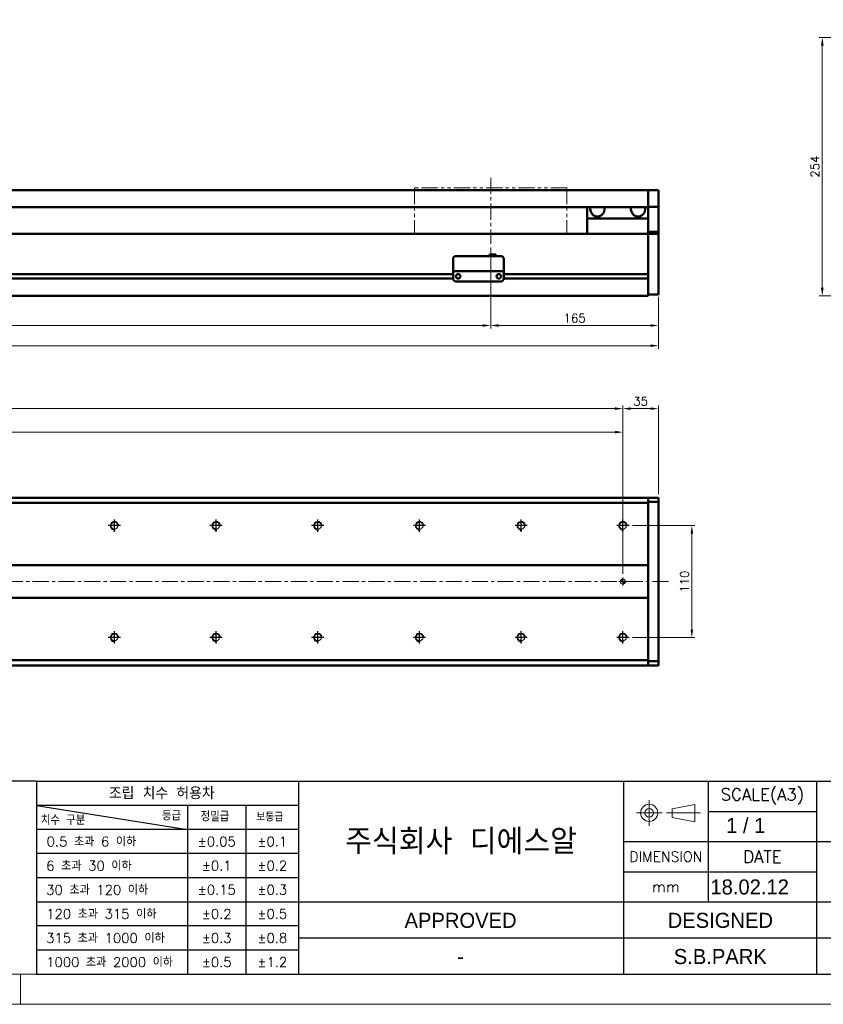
# Model space of a CAD drawing. Header units: millimetres. Extents: x 46547 to 49038, y 6223 to 10291.
# Tile 3 of 5: x 47792 to 48582, y 8529 to 9498. Entities that reach past the tile are written whole.
import ezdxf
from ezdxf.enums import TextEntityAlignment as Align

# ---------------------------------------------------------------- set-up
doc = ezdxf.new("R2010")
doc.units = ezdxf.units.MM
doc.header["$LTSCALE"] = 0.5
doc.linetypes.add('CENTER', pattern=[50.8, 31.75, -6.35, 6.35, -6.35])
doc.linetypes.add('PHANTOM', pattern=[63.5, 31.75, -6.35, 6.35, -6.35, 6.35, -6.35])
doc.layers.get('0').update_dxf_attribs({"lineweight": 20})
doc.layers.add('1', color=1, linetype='CENTER', lineweight=13)
doc.layers.add('외형선(ISO)', color=7, linetype='Continuous', lineweight=50)
for name, color, linetype in [('3', 3, 'Continuous'), ('C', 1, 'CENTER'), ('DIM', 4, 'Continuous')]:
    doc.layers.add(name, color=color, linetype=linetype)
doc.styles.add('ACISOGDT', font='amgdt.shx')
doc.styles.add('DSR TEXT', font='romans.shx', dxfattribs={"bigfont": 'whgtxt.shx'})
doc.styles.get("Standard").update_dxf_attribs({"font": 'romans.shx', "bigfont": 'whgtxt.shx'})
doc.dimstyles.new('DSR', dxfattribs={"dimscale": 2, "dimtxt": 3, "dimasz": 3, "dimexe": 0.5, "dimexo": 0.5, "dimgap": 0.5, "dimtad": 1, "dimdsep": 46, "dimtxsty": 'Standard', "dimcen": 2.5, "dimclrd": 4, "dimclre": 4, "dimclrt": 2, "dimadec": 0, "dimazin": 2, "dimtfac": 1, "dimtmove": 0, "dimatfit": 3, "dimfxl": 0, "dimlwd": -1, "dimlwe": -1, "dimarcsym": 0})

# ---------------------------------------------------------------- blocks, each defined once
blk = doc.blocks.new('A$C13F00394')
for p, q in [((109.11, 28.14), (105.34, 27.43)), ((109.11, 25.3), (109.11, 28.14)), ((105.34, 27.43), (105.34, 26.01)), ((105.34, 26.01), (109.11, 25.3))]:
    blk.add_line(p, q)
for radius in [1.42, 0.71]:
    blk.add_circle((101.56, 26.76), radius)
at = {"layer": '1'}
for p, q in [((101.56, 28.89), (101.56, 24.63)), ((103.69, 26.76), (99.44, 26.76)), ((104.41, 26.76), (110.04, 26.76))]:
    blk.add_line(p, q, dxfattribs=at)
at = {"layer": '3'}
for p, q in [((0, 32), (-207.68, 32)), ((0, 32), (202.32, 32)), ((0, 32), (0, 0)), ((43.43, 32), (43.43, 0)), ((97.32, 32), (97.32, 12)), ((111.32, 32), (111.32, 12)), ((129.32, 32), (129.32, 0)), ((0, 28), (25, 24)), ((43.43, 28), (0, 28)), ((25, 28), (25, 0)), ((34.7, 28), (34.7, 0)), ((111.32, 27), (129.32, 27)), ((43.43, 24), (0, 24)), ((97.32, 22), (202.32, 22)), ((43.43, 20), (0, 20)), ((97.32, 17), (129.32, 17)), ((43.43, 16), (0, 16)), ((0, 12), (129.32, 12)), ((97.32, 12), (97.32, 0)), ((129.32, 12), (202.32, 12)), ((43.43, 8), (0, 8)), ((97.32, 6), (43.43, 6)), ((129.32, 6), (97.32, 6)), ((202.32, 6), (129.32, 6)), ((43.43, 4), (0, 4)), ((0, 0), (202.32, 0))]:
    blk.add_line(p, q, dxfattribs=at)
at = {"color": 0, "style": 'DSR TEXT'}
for s, height, p in [('조립 치수 허용차', 2, (11.97, 29.02)), ('치수 구분', 1.5, (0.69, 24.78)), ('등급', 1.5, (20.77, 25.52)), ('정밀급', 1.5, (27.18, 25.37)), ('보통급', 1.3, (36.41, 25.38)), (' 0.5 초과 6 이하', 1.6, (0.56, 21.19)), (' 6 초과 30 이하', 1.6, (0.49, 17.19)), (' 30 초과 120 이하', 1.6, (0.49, 13.19)), (' 120 초과 315 이하', 1.6, (0.49, 9.19)), (' 315 초과 1000 이하', 1.6, (0.49, 5.19)), (' 1000 초과 2000 이하', 1.6, (0.49, 1.19))]:
    blk.add_text(s, height=height, dxfattribs=at).set_placement(p)
at = {"color": 7, "style": 'ACISOGDT'}
for s, p in [('APPROVED', (70.28, 8.93)), ('DESIGNED', (113.35, 8.93))]:
    blk.add_text(s, height=2.5, dxfattribs=at).set_placement(p, align=Align.MIDDLE_CENTER)
at = {"color": 7, "attachment_point": 5, "style": 'DSR TEXT'}
for s, insert, char_height in [('SCALE(A3)', (120.32, 29.5), 2), ('주식회사 디에스알', (70.37, 22), 4.2), ('DIMENSION', (104.32, 19.5), 1.7), ('DATE', (120.32, 19.5), 2), ('mm', (104.32, 14.5), 1.8)]:
    blk.add_mtext(s, dxfattribs=dict(at, insert=insert, char_height=char_height))
at = {"color": 0, "char_height": 1.6, "attachment_point": 5, "style": 'DSR TEXT'}
for s, insert in [('%%P0.05', (29.85, 22)), ('%%P0.1', (39.07, 22)), ('%%P0.1', (29.85, 18)), ('%%P0.2', (39.07, 18)), ('%%P0.15', (29.85, 14)), ('%%P0.3', (39.07, 14)), ('%%P0.2', (29.85, 10)), ('%%P0.5', (39.07, 10)), ('%%P0.3', (29.85, 6)), ('%%P0.8', (39.07, 6)), ('%%P0.5', (29.85, 2)), ('%%P1.2', (39.07, 2))]:
    blk.add_mtext(s, dxfattribs=dict(at, insert=insert))
blk = doc.blocks.new('A$C1C1952E1')
at = {"color": 1}
blk.add_lwpolyline([(0, 0), (420, 0), (420, 297), (0, 297)], close=True, dxfattribs=at)
at = {"color": 3}
blk.add_lwpolyline([(5, 5), (415, 5), (415, 292), (5, 292)], close=True, dxfattribs=at)
blk = doc.blocks.new('*D104')
at = {"color": 1, "linetype": 'ByBlock'}
for p, q in [((46854.79, 9273.83), (46854.79, 9194.08)), ((48254.79, 9273.83), (48254.79, 9194.08)), ((46862.59, 9197.08), (48246.99, 9197.08))]:
    blk.add_line(p, q, dxfattribs=at)
at = {"color": 1}
for points in [[(46862.59, 9198.38), (46862.59, 9195.78), (46854.79, 9197.08)], [(48246.99, 9198.38), (48246.99, 9195.78), (48254.79, 9197.08)]]:
    blk.add_solid(points, dxfattribs=at)
at = {"layer": 'Defpoints', "color": 0}
for p in [(46854.79, 9277.43), (48254.79, 9277.43), (48254.79, 9197.08)]:
    blk.add_point(p, dxfattribs=at)
at = {"color": 3, "insert": (47554.79, 9204.28), "char_height": 8.4, "attachment_point": 5, "style": 'DSR TEXT'}
blk.add_mtext('STROKE : 1400', dxfattribs=at)
blk = doc.blocks.new('*D105')
at = {"color": 1, "linetype": 'ByBlock'}
for p, q in [((48254.79, 9273.83), (48254.79, 9194.08)), ((48419.79, 9223.83), (48419.79, 9194.08)), ((48262.59, 9197.08), (48411.99, 9197.08))]:
    blk.add_line(p, q, dxfattribs=at)
at = {"color": 1}
for points in [[(48262.59, 9198.38), (48262.59, 9195.78), (48254.79, 9197.08)], [(48411.99, 9198.38), (48411.99, 9195.78), (48419.79, 9197.08)]]:
    blk.add_solid(points, dxfattribs=at)
at = {"layer": 'Defpoints', "color": 0}
for p in [(48254.79, 9277.43), (48419.79, 9227.43), (48419.79, 9197.08)]:
    blk.add_point(p, dxfattribs=at)
at = {"color": 3, "insert": (48337.29, 9204.28), "char_height": 8.4, "attachment_point": 5, "style": 'DSR TEXT'}
blk.add_mtext('165', dxfattribs=at)
blk = doc.blocks.new('*D106')
at = {"color": 1, "linetype": 'ByBlock'}
for p, q in [((48419.79, 9225.39), (48419.79, 9174.21)), ((46649.79, 9223.83), (46649.79, 9174.21)), ((46657.59, 9177.21), (48411.99, 9177.21))]:
    blk.add_line(p, q, dxfattribs=at)
at = {"color": 1}
for points in [[(46657.59, 9178.51), (46657.59, 9175.91), (46649.79, 9177.21)], [(48411.99, 9178.51), (48411.99, 9175.91), (48419.79, 9177.21)]]:
    blk.add_solid(points, dxfattribs=at)
at = {"layer": 'Defpoints', "color": 0}
for p in [(46649.79, 9227.43), (48419.79, 9228.99), (48419.79, 9177.21)]:
    blk.add_point(p, dxfattribs=at)
at = {"color": 3, "insert": (47534.79, 9184.41), "char_height": 8.4, "attachment_point": 5, "style": 'DSR TEXT'}
blk.add_mtext('1770', dxfattribs=at)
blk = doc.blocks.new('A$C33E56CC6')
h = blk.add_hatch()
h.set_pattern_fill('ANSI31', color=256, style=0)
h.set_pattern_definition([(45, (-7065.45672, -6508.5399), (-0.0883883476, 0.0883883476), [])])
h.paths.add_polyline_path([(4, 6.5, 0.414214), (1.5, 4), (4, 4)])
h.paths.add_polyline_path([(6.5, 4), (4, 4), (4, 1.5, 0.414214)])
blk.add_circle((4, 4), 2.5)
at = {"layer": '1'}
for p, q in [((0, 4), (8, 4)), ((4, 0), (4, 8))]:
    blk.add_line(p, q, dxfattribs=at)
blk = doc.blocks.new('tap8')
blk.add_circle((0, 0), 3.4)
at = {"layer": 'C', "color": 1, "linetype": 'CENTER'}
for p, q in [((-6.05, 0), (6.05, 0)), ((0, -6.05), (0, 6.05))]:
    blk.add_line(p, q, dxfattribs=at)
at = {"layer": 'DIM', "color": 3}
blk.add_arc((0, 0), 4, 263.84551, 189.43144, dxfattribs=at)
blk = doc.blocks.new('*D112')
at = {"color": 1, "linetype": 'ByBlock'}
for p, q in [((48394.44, 9000.07), (48455.67, 9000.07)), ((48452.67, 8992.27), (48452.67, 8897.87)), ((48394.44, 8890.07), (48455.67, 8890.07))]:
    blk.add_line(p, q, dxfattribs=at)
at = {"color": 1}
for points in [[(48451.37, 8992.27), (48453.97, 8992.27), (48452.67, 9000.07)], [(48451.37, 8897.87), (48453.97, 8897.87), (48452.67, 8890.07)]]:
    blk.add_solid(points, dxfattribs=at)
at = {"layer": 'Defpoints', "color": 0}
for p in [(48390.84, 9000.07), (48390.84, 8890.07), (48452.67, 8890.07)]:
    blk.add_point(p, dxfattribs=at)
at = {"color": 3, "insert": (48445.47, 8945.07), "char_height": 8.4, "attachment_point": 5, "rotation": 90, "style": 'DSR TEXT'}
blk.add_mtext('110', dxfattribs=at)
blk = doc.blocks.new('*D114')
at = {"color": 1, "linetype": 'ByBlock'}
for p, q in [((46684.79, 9009.72), (46684.79, 9118.23)), ((46692.59, 9115.23), (48376.99, 9115.23)), ((48384.79, 9009.72), (48384.79, 9118.23))]:
    blk.add_line(p, q, dxfattribs=at)
at = {"color": 1}
for points in [[(46692.59, 9116.53), (46692.59, 9113.93), (46684.79, 9115.23)], [(48376.99, 9116.53), (48376.99, 9113.93), (48384.79, 9115.23)]]:
    blk.add_solid(points, dxfattribs=at)
at = {"layer": 'Defpoints', "color": 0}
for p in [(48384.79, 9115.23), (46684.79, 9006.12), (48384.79, 9006.12)]:
    blk.add_point(p, dxfattribs=at)
at = {"color": 3, "insert": (47534.79, 9122.43), "char_height": 8.4, "attachment_point": 5, "style": 'DSR TEXT'}
blk.add_mtext('17X100PITCH=1700', dxfattribs=at)
blk = doc.blocks.new('*D115')
at = {"color": 1, "linetype": 'ByBlock'}
for p, q in [((48384.79, 9009.72), (48384.79, 9118.23)), ((48392.59, 9115.23), (48411.99, 9115.23)), ((48419.79, 9031.17), (48419.79, 9118.23))]:
    blk.add_line(p, q, dxfattribs=at)
at = {"color": 1}
for points in [[(48392.59, 9116.53), (48392.59, 9113.93), (48384.79, 9115.23)], [(48411.99, 9116.53), (48411.99, 9113.93), (48419.79, 9115.23)]]:
    blk.add_solid(points, dxfattribs=at)
at = {"layer": 'Defpoints', "color": 0}
for p in [(48419.79, 9115.23), (48419.79, 9027.57), (48384.79, 9006.12)]:
    blk.add_point(p, dxfattribs=at)
at = {"color": 3, "insert": (48402.29, 9122.43), "char_height": 8.4, "attachment_point": 5, "style": 'DSR TEXT'}
blk.add_mtext('35', dxfattribs=at)
blk = doc.blocks.new('*D116')
at = {"color": 1, "linetype": 'ByBlock'}
for p, q in [((46684.79, 8952.67), (46684.79, 9095.11)), ((46692.59, 9092.11), (48376.99, 9092.11)), ((48384.79, 8952.67), (48384.79, 9095.11))]:
    blk.add_line(p, q, dxfattribs=at)
at = {"color": 1}
for points in [[(46692.59, 9093.41), (46692.59, 9090.81), (46684.79, 9092.11)], [(48376.99, 9093.41), (48376.99, 9090.81), (48384.79, 9092.11)]]:
    blk.add_solid(points, dxfattribs=at)
at = {"layer": 'Defpoints', "color": 0}
for p in [(48384.79, 9092.11), (46684.79, 8949.07), (48384.79, 8949.07)]:
    blk.add_point(p, dxfattribs=at)
at = {"color": 3, "insert": (47534.79, 9099.31), "char_height": 8.4, "attachment_point": 5, "style": 'DSR TEXT'}
blk.add_mtext('1700%%P0.02', dxfattribs=at)
blk = doc.blocks.new('*D124')
at = {"color": 1, "linetype": 'ByBlock'}
for p, q in [((48829.93, 9480.43), (48577.95, 9480.43)), ((48580.95, 9472.63), (48580.95, 9234.23)), ((48668.43, 9226.43), (48577.95, 9226.43))]:
    blk.add_line(p, q, dxfattribs=at)
at = {"color": 1}
for points in [[(48579.65, 9472.63), (48582.25, 9472.63), (48580.95, 9480.43)], [(48579.65, 9234.23), (48582.25, 9234.23), (48580.95, 9226.43)]]:
    blk.add_solid(points, dxfattribs=at)
at = {"layer": 'Defpoints', "color": 0}
for p in [(48833.53, 9480.43), (48580.95, 9226.43), (48672.03, 9226.43)]:
    blk.add_point(p, dxfattribs=at)
at = {"color": 3, "insert": (48573.75, 9353.43), "char_height": 8.4, "attachment_point": 5, "rotation": 90, "style": 'DSR TEXT'}
blk.add_mtext('254', dxfattribs=at)

msp = doc.modelspace()

# ---------------------------------------------------------------- linework, layer by layer
at = {"color": 6, "linetype": 'PHANTOM'}
for p, q in [((48329.79303, 9332.42682), (48179.79303, 9332.42682)), ((48179.79303, 9332.42682), (48179.79303, 9287.42682)), ((48329.79303, 9332.42682), (48329.79303, 9287.42682))]:
    msp.add_line(p, q, dxfattribs=at)
at = {"color": 1}
msp.add_line((47792.37032, 8558.65502), (47792.37032, 8528.99552), dxfattribs=at)
at = {"layer": '1'}
for p, q in [((48254.79303, 9342.42682), (48254.79303, 9277.42682)), ((48429.79303, 8945.07166), (46639.79303, 8945.07166))]:
    msp.add_line(p, q, dxfattribs=at)
at = {"layer": '3'}
msp.add_line((47808.28287, 8558.65502), (49008.40982, 8558.65502), dxfattribs=at)
at = {"layer": '외형선(ISO)'}
for p, q in [((48409.79303, 9330.42682), (46929.79303, 9330.42682)), ((48409.79303, 9330.42682), (48409.79303, 9328.42682)), ((48409.79303, 9330.42682), (48419.79303, 9330.42682)), ((48409.79303, 9328.42682), (48409.79303, 9330.42682)), ((48409.79303, 9326.9141), (48409.79303, 9328.42682)), ((48409.79303, 9328.42682), (48409.79303, 9326.9141)), ((48409.79303, 9326.41512), (48409.79303, 9326.9141)), ((48409.79303, 9326.9141), (48409.79303, 9326.41512)), ((48409.79303, 9326.41512), (48409.79303, 9324.87453)), ((48409.79303, 9324.87453), (48409.79303, 9326.41512)), ((48409.79303, 9324.87453), (48409.79303, 9321.88994)), ((48409.79303, 9321.88994), (48409.79303, 9324.87453)), ((48419.79303, 9328.42682), (48419.79303, 9330.42682)), ((48419.79303, 9328.42682), (48419.79303, 9326.9141)), ((48419.79303, 9326.9141), (48419.79303, 9326.41512)), ((48419.79303, 9324.87453), (48419.79303, 9326.41512)), ((48419.79303, 9321.88994), (48419.79303, 9324.87453)), ((48409.79303, 9313.42682), (46929.79303, 9313.42682)), ((48349.79303, 9313.42682), (48349.79303, 9302.42682)), ((48409.79303, 9314.1125), (48409.79303, 9321.88994)), ((48409.79303, 9321.88994), (48409.79303, 9314.1125)), ((48409.79303, 9313.75352), (48409.79303, 9314.1125)), ((48409.79303, 9289.34988), (48409.79303, 9313.75352)), ((48409.79303, 9313.75352), (48419.79303, 9313.75352)), ((48419.79303, 9321.88994), (48419.79303, 9314.1125)), ((48419.79303, 9314.1125), (48419.79303, 9313.75352)), ((48419.79303, 9313.75352), (48419.79303, 9289.34988)), ((48349.79303, 9302.42682), (48409.79303, 9302.42682)), ((48349.79303, 9287.42682), (48349.79303, 9302.42682)), ((46859.79303, 9287.42682), (48409.79303, 9287.42682)), ((48409.79303, 9287.42682), (48409.79303, 9289.34988)), ((48409.79303, 9289.34988), (48419.79303, 9289.34988)), ((48409.79303, 9284.42682), (48409.79303, 9287.42682)), ((48409.79303, 9287.42682), (48409.79303, 9284.42682)), ((48409.79303, 9287.42682), (48419.79303, 9287.42682)), ((48409.79303, 9284.42682), (48409.79303, 9247.87682)), ((48409.79303, 9232.66946), (48409.79303, 9284.42682)), ((48419.79303, 9289.34988), (48419.79303, 9287.42682)), ((48419.79303, 9284.42682), (48419.79303, 9287.42682)), ((48419.79303, 9284.42682), (48419.79303, 9232.66946)), ((48220.79303, 9265.42702), (48264.79303, 9265.42702)), ((48253.79303, 9266.92701), (48253.79303, 9265.42702)), ((48253.79303, 9266.92701), (48259.79303, 9266.92701)), ((48259.79303, 9266.92701), (48259.79303, 9265.42702)), ((48217.79303, 9252.42702), (48217.79303, 9262.42702)), ((48267.79303, 9262.42702), (48267.79303, 9252.42702)), ((46913.79303, 9247.67682), (48217.79303, 9247.67682)), ((48217.79303, 9252.42702), (48217.79303, 9250.42701)), ((48217.79303, 9250.42698), (48217.79303, 9250.42701)), ((48217.79303, 9250.42701), (48267.79303, 9250.42701)), ((48217.79303, 9249.92698), (48217.79303, 9250.42698)), ((48217.79303, 9250.42698), (48220.56353, 9250.42698)), ((48217.79303, 9243.42698), (48217.79303, 9249.92698)), ((48222.76622, 9247.67682), (48222.81984, 9247.67682)), ((48223.02253, 9250.42698), (48225.29303, 9250.42698)), ((48230.29303, 9250.42698), (48255.29303, 9250.42698)), ((48260.29303, 9250.42698), (48262.56353, 9250.42698)), ((48262.76622, 9247.67682), (48262.81984, 9247.67682)), ((48265.02253, 9250.42698), (48267.79303, 9250.42698)), ((48267.79303, 9250.42701), (48267.79303, 9252.42702)), ((48267.79303, 9250.42701), (48267.79303, 9250.42698)), ((48267.79303, 9250.42698), (48267.79303, 9249.92698)), ((48267.79303, 9249.92698), (48267.79303, 9243.42698)), ((48267.79303, 9247.67682), (48409.79303, 9247.67682)), ((46913.78258, 9243.17682), (48217.80348, 9243.17682)), ((48220.79303, 9240.42698), (48264.79303, 9240.42698)), ((48267.78258, 9243.17682), (48409.79303, 9243.17682)), ((48409.79303, 9242.97682), (48409.79303, 9232.66946)), ((46659.79303, 9226.42682), (48409.79303, 9226.42682)), ((48409.79303, 9230.54814), (48409.79303, 9232.66946)), ((48409.79303, 9232.66946), (48409.79303, 9230.54814)), ((48409.79303, 9230.54814), (48409.79303, 9226.42682)), ((48409.79303, 9227.42682), (48409.79303, 9230.54814)), ((48409.79303, 9227.42682), (48419.79303, 9227.42682)), ((48419.79303, 9230.54814), (48419.79303, 9232.66946)), ((48419.79303, 9230.54814), (48419.79303, 9227.42682)), ((46659.79303, 9027.57166), (48409.79303, 9027.57166)), ((46659.79303, 9022.57166), (48409.79303, 9022.57166)), ((48409.79303, 9026.69298), (48409.79303, 9027.57166)), ((48409.79303, 9027.57166), (48409.79303, 9026.69298)), ((48409.79303, 9027.57166), (48419.79303, 9027.57166)), ((48409.79303, 9026.69298), (48409.79303, 9022.57166)), ((48409.79303, 9023.57166), (48409.79303, 9026.69298)), ((48409.79303, 9023.57166), (48419.79303, 9023.57166)), ((48409.79303, 9022.57166), (48409.79303, 8961.07166)), ((48419.79303, 9026.69298), (48419.79303, 9027.57166)), ((48419.79303, 9026.69298), (48419.79303, 9023.57166)), ((48419.79303, 9023.57166), (48419.79303, 8866.57166)), ((48409.79303, 8961.07166), (46659.79303, 8961.07166)), ((48409.79303, 8961.07166), (48409.79303, 8960.21811)), ((48409.79303, 8960.21811), (48409.79303, 8959.86455)), ((48409.79303, 8959.86455), (48409.79303, 8930.27877)), ((48409.79303, 8930.27877), (48409.79303, 8959.86455)), ((46659.79303, 8929.07166), (48409.79303, 8929.07166)), ((48409.79303, 8930.27877), (48409.79303, 8929.92521)), ((48409.79303, 8929.92521), (48409.79303, 8929.07166)), ((48409.79303, 8929.07166), (48409.79303, 8867.57166)), ((48409.79303, 8867.57166), (46659.79303, 8867.57166)), ((48409.79303, 8867.57166), (48409.79303, 8863.45034)), ((46659.79303, 8862.57166), (48409.79303, 8862.57166)), ((48419.79303, 8866.57166), (48409.79303, 8866.57166)), ((48409.79303, 8863.45034), (48409.79303, 8866.57166)), ((48409.79303, 8862.57166), (48409.79303, 8863.45034)), ((48409.79303, 8863.45034), (48409.79303, 8862.57166)), ((48409.79303, 8862.57166), (48419.79303, 8862.57166)), ((48419.79303, 8866.57166), (48419.79303, 8863.45034)), ((48419.79303, 8862.57166), (48419.79303, 8863.45034))]:
    msp.add_line(p, q, dxfattribs=at)
for centre in [(48222.79303, 9245.42698), (48262.79303, 9245.42698)]:
    msp.add_circle(centre, 2.25, dxfattribs=at)
for centre, radius, start, end in [((48359.79303, 9311.42682), 7, 163.3984504, 16.6015496), ((48399.79303, 9311.42682), 7, 163.3984504, 16.6015496), ((48220.79303, 9262.42702), 3, 90, 180), ((48264.79303, 9262.42702), 3, 0, 90), ((48220.79303, 9243.42698), 3, 180, 270), ((48264.79303, 9243.42698), 3, 270, 0)]:
    msp.add_arc(centre, radius, start, end, dxfattribs=at)
for centre, major_axis, start_param, end_param in [((48221.79303, 9250.427), (-1.2295, 0), 3.138143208, 6.279735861), ((48227.79303, 9250.427), (-2.5, 0), 3.148613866, 6.29020652), ((48257.79303, 9250.427), (-2.5, 0), 3.150508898, 6.292101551), ((48263.79303, 9250.427), (-1.2295, 0), 3.143923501, 6.285516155)]:
    msp.add_ellipse(centre, major_axis=major_axis, ratio=0.00001, start_param=start_param, end_param=end_param, dxfattribs=at)

# ---------------------------------------------------------------- block references
at = {"xscale": 5.931900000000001, "yscale": 5.931900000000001, "zscale": 5.931900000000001}
for name, p in [('A$C1C1952E1', (46546.67132, 8528.99552)), ('A$C13F00394', (47808.28288, 8558.65502))]:
    msp.add_blockref(name, p, dxfattribs=at)
at = {"rotation": 90}
for p in [(47884.79303, 9000.07166), (47984.79303, 9000.07166), (48084.79303, 9000.07166), (48184.79303, 9000.07166), (48284.79303, 9000.07166), (48384.79303, 9000.07166), (47884.79303, 8890.07166), (47984.79303, 8890.07166), (48084.79303, 8890.07166), (48184.79303, 8890.07166), (48284.79303, 8890.07166), (48384.79303, 8890.07166)]:
    msp.add_blockref('tap8', p, dxfattribs=at)
msp.add_blockref('A$C33E56CC6', (48380.79303, 8941.07166))

# ---------------------------------------------------------------- texts
at = {"color": 2, "style": 'ACISOGDT'}
for s, p in [('1 / 1', (48486.332, 8697.63096)), ('18.02.12', (48470.92073, 8637.10161))]:
    msp.add_text(s, height=14.82975, dxfattribs=at).set_placement(p)
for s, p in [('S.B.PARK', (48480.64156, 8576.00699)), ('-', (48225.19427, 8576.00699))]:
    msp.add_text(s, height=14.82975, dxfattribs=at).set_placement(p, align=Align.MIDDLE_CENTER)

# ---------------------------------------------------------------- dimensions: what is measured, and where the dimension line sits
for base, p1, p2, picture, middle in [((48580.94707, 9226.42682), (48833.5296, 9480.42682), (48672.0296, 9226.42682), '*D124', (48573.74707, 9353.42682)), ((48452.66823, 8890.07166), (48390.84, 9000.07166), (48390.84, 8890.07166), '*D112', (48445.46823, 8945.07166))]:
    dim = msp.add_linear_dim(base=base, p1=p1, p2=p2, angle=90, dimstyle='DSR', override={"dimscale": 3, "dimtxt": 2.8, "dimasz": 2.600136, "dimexe": 1, "dimexo": 1.2, "dimgap": 1, "dimdec": 4, "dimtxsty": 'DSR TEXT', "dimclrd": 1, "dimclre": 1, "dimclrt": 3, "dimtdec": 4, "dimtix": 1})
    dim.commit()
    dim.dimension.update_dxf_attribs({"geometry": picture, "text_midpoint": middle})
for base, p1, p2, text, picture, middle in [((48254.79303, 9197.0837), (46854.79303, 9277.42682), (48254.79303, 9277.42682), 'STROKE : <>', '*D104', (47554.79303, 9204.2837)), ((48384.79303, 9115.23259), (46684.79303, 9006.11863), (48384.79303, 9006.11863), '17X100PITCH=<>', '*D114', (47534.79303, 9122.43259)), ((48384.79303, 9092.10665), (46684.79303, 8949.07166), (48384.79303, 8949.07166), '<>%%P0.02', '*D116', (47534.79303, 9099.30665))]:
    dim = msp.add_linear_dim(base=base, p1=p1, p2=p2, text=text, dimstyle='DSR', override={"dimscale": 3, "dimtxt": 2.8, "dimasz": 2.600136, "dimexe": 1, "dimexo": 1.2, "dimgap": 1, "dimdec": 4, "dimtxsty": 'DSR TEXT', "dimclrd": 1, "dimclre": 1, "dimclrt": 3, "dimtdec": 4, "dimtix": 1})
    dim.commit()
    dim.dimension.update_dxf_attribs({"geometry": picture, "text_midpoint": middle})
for base, p1, p2, picture, middle in [((48419.79303, 9197.0837), (48254.79303, 9277.42682), (48419.79303, 9227.42682), '*D105', (48337.29303, 9204.2837)), ((48419.79303, 9177.21038), (46649.79303, 9227.42682), (48419.79303, 9228.98748), '*D106', (47534.79303, 9184.41038)), ((48419.79303, 9115.23259), (48384.79303, 9006.11863), (48419.79303, 9027.57166), '*D115', (48402.29303, 9122.43259))]:
    dim = msp.add_linear_dim(base=base, p1=p1, p2=p2, dimstyle='DSR', override={"dimscale": 3, "dimtxt": 2.8, "dimasz": 2.600136, "dimexe": 1, "dimexo": 1.2, "dimgap": 1, "dimdec": 4, "dimtxsty": 'DSR TEXT', "dimclrd": 1, "dimclre": 1, "dimclrt": 3, "dimtdec": 4, "dimtix": 1})
    dim.commit()
    dim.dimension.update_dxf_attribs({"geometry": picture, "text_midpoint": middle})

doc.saveas('drawing.dxf')
